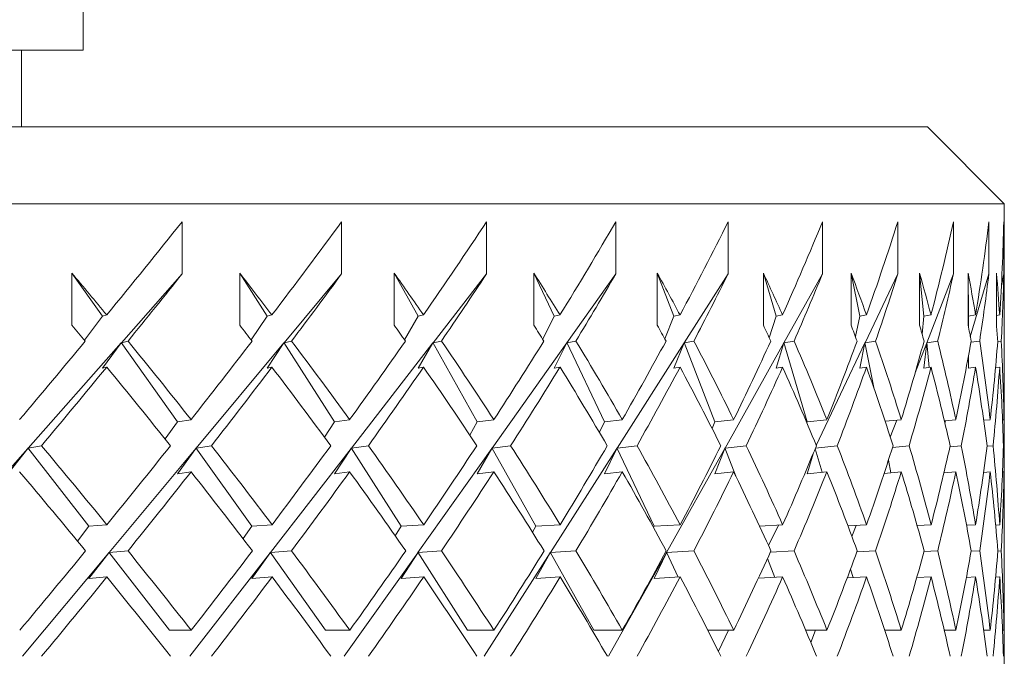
# Model space of a CAD drawing. Header units: inches. Extents: x 1.5 to 14.4, y 0.3 to 10.5.
# Tile 42 of 43: x 13.91 to 14.311, y 6.536 to 6.796. Entities that reach past the tile are written whole.
import ezdxf

# ---------------------------------------------------------------- set-up
doc = ezdxf.new("R2010")
doc.units = ezdxf.units.IN
doc.header["$MEASUREMENT"] = 0

msp = doc.modelspace()

# ---------------------------------------------------------------- linework, layer by layer
at = {"color": 7, "linetype": 'Continuous', "lineweight": 15}
for p, q in [((13.93613, 6.78313), (13.93613, 6.87688)), ((12.93613, 6.78313), (13.93613, 6.78313)), ((13.91113, 6.75188), (13.91113, 6.78313)), ((13.4325, 6.75188), (14.27988, 6.75188)), ((14.31113, 6.72063), (14.27988, 6.75188)), ((14.31113, 6.72063), (13.43237, 6.72063)), ((14.31113, 6.64691), (14.31113, 6.72063)), ((13.97654, 6.71329), (13.97654, 6.69208)), ((14.04139, 6.71329), (14.04139, 6.69208)), ((14.10041, 6.71329), (14.10041, 6.69208)), ((14.15303, 6.71329), (14.15303, 6.69208)), ((14.19876, 6.71329), (14.19876, 6.69208)), ((14.23713, 6.71329), (14.23713, 6.69208)), ((14.26779, 6.71329), (14.26779, 6.69208)), ((14.29045, 6.71329), (14.29045, 6.69208)), ((14.30487, 6.71329), (14.30487, 6.69208)), ((14.31093, 6.71329), (14.31093, 6.69208)), ((13.93162, 6.67112), (13.93162, 6.69233)), ((13.93162, 6.69233), (13.94402, 6.67486)), ((13.97654, 6.69208), (13.95174, 6.66403)), ((13.99992, 6.67112), (13.99992, 6.69233)), ((13.99992, 6.69233), (14.01106, 6.67486)), ((14.04139, 6.69208), (14.018, 6.66403)), ((14.06279, 6.67112), (14.06279, 6.69233)), ((14.06279, 6.69233), (14.07256, 6.67486)), ((14.10041, 6.69208), (14.07865, 6.66403)), ((14.11963, 6.67112), (14.11963, 6.69233)), ((14.11963, 6.69233), (14.12793, 6.67486)), ((14.15303, 6.69208), (14.13311, 6.66403)), ((14.16989, 6.67112), (14.16989, 6.69233)), ((14.16989, 6.69233), (14.17664, 6.67486)), ((14.19876, 6.69208), (14.18087, 6.66403)), ((14.21308, 6.67112), (14.21308, 6.69233)), ((14.21308, 6.69233), (14.21822, 6.67486)), ((14.23713, 6.69208), (14.22145, 6.66403)), ((14.24879, 6.67112), (14.24879, 6.69233)), ((14.24879, 6.69233), (14.25227, 6.67486)), ((14.26779, 6.69208), (14.25446, 6.66403)), ((14.27667, 6.67112), (14.27667, 6.69233)), ((14.27667, 6.69233), (14.27845, 6.67486)), ((14.29045, 6.69208), (14.2796, 6.66403)), ((14.29645, 6.67112), (14.29645, 6.69233)), ((14.29645, 6.69233), (14.29653, 6.67486)), ((14.30487, 6.69208), (14.29731, 6.66641)), ((14.30795, 6.67112), (14.30795, 6.69233)), ((14.31093, 6.69208), (14.30996, 6.68723)), ((13.94402, 6.67486), (13.93671, 6.66502)), ((13.94402, 6.67486), (13.94576, 6.6753)), ((14.01106, 6.67486), (14.00457, 6.66512)), ((14.01106, 6.67486), (14.01303, 6.6753)), ((14.07256, 6.67486), (14.06694, 6.66525)), ((14.07256, 6.67486), (14.07473, 6.6753)), ((14.12793, 6.67486), (14.12324, 6.66541)), ((14.12793, 6.67486), (14.13029, 6.6753)), ((14.17664, 6.67486), (14.17291, 6.66563)), ((14.17664, 6.67486), (14.17916, 6.6753)), ((14.21822, 6.67486), (14.21548, 6.66595)), ((14.21822, 6.67486), (14.22088, 6.6753)), ((14.25227, 6.67486), (14.25052, 6.66648)), ((14.25227, 6.67486), (14.25503, 6.6753)), ((14.27845, 6.67486), (14.27767, 6.66754)), ((14.27845, 6.67486), (14.28131, 6.6753)), ((14.29653, 6.67486), (14.29651, 6.67081)), ((14.29653, 6.67486), (14.29944, 6.6753)), ((14.30926, 6.6753), (14.30795, 6.6751)), ((13.95163, 6.6639), (13.9138, 6.62111)), ((13.94402, 6.65365), (13.95163, 6.6639)), ((13.95163, 6.66415), (13.95174, 6.66403)), ((13.95163, 6.66415), (13.95163, 6.6639)), ((13.95163, 6.66415), (13.97459, 6.63182)), ((13.95444, 6.6647), (13.95174, 6.66403)), ((14.01789, 6.6639), (13.98221, 6.62111)), ((14.01106, 6.65365), (14.01789, 6.6639)), ((14.01789, 6.66415), (14.018, 6.66403)), ((14.01789, 6.66415), (14.01789, 6.6639)), ((14.01789, 6.66415), (14.03851, 6.63182)), ((14.02105, 6.6647), (14.018, 6.66403)), ((14.07855, 6.6639), (14.04536, 6.62111)), ((14.07256, 6.65365), (14.07855, 6.6639)), ((14.07855, 6.66415), (14.07865, 6.66403)), ((14.07855, 6.66415), (14.07855, 6.6639)), ((14.07855, 6.66415), (14.09663, 6.63182)), ((14.08202, 6.6647), (14.07865, 6.66403)), ((14.13302, 6.6639), (14.10264, 6.62111)), ((14.12793, 6.65365), (14.13302, 6.6639)), ((14.13302, 6.66415), (14.13311, 6.66403)), ((14.13302, 6.66415), (14.13302, 6.6639)), ((14.13302, 6.66415), (14.14839, 6.63182)), ((14.13677, 6.6647), (14.13311, 6.66403)), ((14.18078, 6.6639), (14.1535, 6.62111)), ((14.17664, 6.65365), (14.18078, 6.6639)), ((14.18078, 6.66415), (14.18087, 6.66403)), ((14.18078, 6.66415), (14.18078, 6.6639)), ((14.18078, 6.66415), (14.19329, 6.63182)), ((14.18477, 6.6647), (14.18087, 6.66403)), ((14.22137, 6.6639), (14.19745, 6.62111)), ((14.21822, 6.65365), (14.22137, 6.6639)), ((14.22137, 6.66415), (14.22145, 6.66403)), ((14.22137, 6.66415), (14.22137, 6.6639)), ((14.22137, 6.66415), (14.23089, 6.63182)), ((14.22556, 6.6647), (14.22145, 6.66403)), ((14.2544, 6.6639), (14.23459, 6.6222)), ((14.25227, 6.65365), (14.2544, 6.6639)), ((14.2544, 6.66415), (14.25446, 6.66403)), ((14.2544, 6.66415), (14.2544, 6.6639)), ((14.2544, 6.66415), (14.25821, 6.64505)), ((14.25875, 6.6647), (14.25446, 6.66403)), ((14.27955, 6.6639), (14.27487, 6.65179)), ((14.27845, 6.65365), (14.27955, 6.6639)), ((14.27955, 6.66415), (14.2796, 6.66403)), ((14.27955, 6.66415), (14.27955, 6.6639)), ((14.27955, 6.66415), (14.28059, 6.65397)), ((14.28402, 6.6647), (14.2796, 6.66403)), ((14.30112, 6.6647), (14.29754, 6.66417)), ((14.30848, 6.66449), (14.30989, 6.6647)), ((14.29653, 6.65365), (14.29655, 6.65868)), ((14.2966, 6.65893), (14.29662, 6.65366)), ((13.94402, 6.65365), (13.94576, 6.65408)), ((14.01106, 6.65365), (14.01303, 6.65408)), ((14.07256, 6.65365), (14.07473, 6.65408)), ((14.12793, 6.65365), (14.13029, 6.65408)), ((14.17664, 6.65365), (14.17916, 6.65408)), ((14.21822, 6.65365), (14.22088, 6.65408)), ((14.25227, 6.65365), (14.25503, 6.65408)), ((14.27845, 6.65365), (14.28131, 6.65408)), ((14.29653, 6.65365), (14.29944, 6.65408)), ((14.30926, 6.65408), (14.30757, 6.65384)), ((13.97459, 6.63182), (13.96951, 6.62481)), ((13.97459, 6.63182), (13.9801, 6.63267)), ((14.03851, 6.63182), (14.03441, 6.62551)), ((14.03851, 6.63182), (14.04466, 6.63267)), ((14.09663, 6.63182), (14.09353, 6.62639)), ((14.09663, 6.63182), (14.10336, 6.63267)), ((14.14839, 6.63182), (14.1463, 6.62752)), ((14.14839, 6.63182), (14.15563, 6.63267)), ((14.19329, 6.63182), (14.1922, 6.62907)), ((14.19329, 6.63182), (14.20097, 6.63267)), ((14.23089, 6.63182), (14.23076, 6.63137)), ((14.23089, 6.63182), (14.23895, 6.63267)), ((14.26263, 6.632), (14.26919, 6.63267)), ((14.26741, 6.63249), (14.26473, 6.62558)), ((14.28676, 6.63221), (14.29142, 6.63267)), ((14.28726, 6.63226), (14.28698, 6.63129)), ((14.30274, 6.63241), (14.3054, 6.63267)), ((14.31102, 6.63267), (14.31041, 6.63262)), ((14.31113, 6.61845), (14.31113, 6.6257)), ((13.91369, 6.62124), (13.9138, 6.62111)), ((13.91369, 6.62124), (13.91369, 6.62098)), ((13.91369, 6.62124), (13.93851, 6.58924)), ((13.91923, 6.62207), (13.9138, 6.62111)), ((13.9821, 6.62124), (13.98221, 6.62111)), ((13.9821, 6.62124), (13.9821, 6.62098)), ((13.9821, 6.62124), (14.00483, 6.58924)), ((13.98841, 6.62207), (13.98221, 6.62111)), ((14.04526, 6.62124), (14.04536, 6.62111)), ((14.04526, 6.62124), (14.04526, 6.62098)), ((14.04526, 6.62124), (14.06566, 6.58924)), ((14.05227, 6.62207), (14.04536, 6.62111)), ((14.10255, 6.62124), (14.10264, 6.62111)), ((14.10255, 6.62124), (14.10255, 6.62098)), ((14.10255, 6.62124), (14.12044, 6.58924)), ((14.1102, 6.62207), (14.10264, 6.62111)), ((14.15342, 6.62124), (14.1535, 6.62111)), ((14.15342, 6.62124), (14.15342, 6.62098)), ((14.15342, 6.62124), (14.16862, 6.58924)), ((14.16164, 6.62207), (14.1535, 6.62111)), ((14.19738, 6.62124), (14.19745, 6.62111)), ((14.19738, 6.62124), (14.19738, 6.62098)), ((14.19738, 6.62124), (14.20187, 6.60961)), ((14.20609, 6.62207), (14.19745, 6.62111)), ((14.24313, 6.62207), (14.23427, 6.62113)), ((14.27239, 6.62207), (14.26566, 6.62138)), ((14.2936, 6.62207), (14.28901, 6.62161)), ((14.30656, 6.62207), (14.30409, 6.62183)), ((14.31078, 6.62204), (14.31113, 6.62207)), ((13.91369, 6.62098), (13.87623, 6.57861)), ((13.90548, 6.61061), (13.91369, 6.62098)), ((13.9821, 6.62098), (13.94677, 6.57861)), ((13.97459, 6.61061), (13.9821, 6.62098)), ((14.04526, 6.62098), (14.01239, 6.57861)), ((14.03851, 6.61061), (14.04526, 6.62098)), ((14.10255, 6.62098), (14.07245, 6.57861)), ((14.09663, 6.61061), (14.10255, 6.62098)), ((14.15342, 6.62098), (14.12639, 6.57861)), ((14.14839, 6.61061), (14.15342, 6.62098)), ((14.19738, 6.62098), (14.17368, 6.57861)), ((14.19329, 6.61061), (14.19738, 6.62098)), ((14.23089, 6.61061), (14.23347, 6.61917)), ((14.23414, 6.6208), (14.23695, 6.61125)), ((14.26397, 6.61614), (14.26499, 6.61103)), ((13.97459, 6.61061), (13.9801, 6.61146)), ((14.03851, 6.61061), (14.04466, 6.61146)), ((14.09663, 6.61061), (14.10336, 6.61146)), ((14.14839, 6.61061), (14.15563, 6.61146)), ((14.19329, 6.61061), (14.20097, 6.61146)), ((14.23089, 6.61061), (14.23895, 6.61146)), ((14.2622, 6.61074), (14.26919, 6.61146)), ((14.28656, 6.61098), (14.29142, 6.61146)), ((14.30268, 6.61119), (14.3054, 6.61146)), ((14.31102, 6.61146), (14.31041, 6.6114)), ((14.31113, 6.56116), (14.31113, 6.59724)), ((13.93851, 6.58924), (13.93386, 6.58326)), ((13.93851, 6.58924), (13.94585, 6.58985)), ((14.00483, 6.58924), (14.00125, 6.58423)), ((14.00483, 6.58924), (14.0131, 6.58985)), ((14.06566, 6.58924), (14.0632, 6.5854)), ((14.06566, 6.58924), (14.0748, 6.58985)), ((14.12044, 6.58924), (14.11909, 6.58684)), ((14.12044, 6.58924), (14.13035, 6.58985)), ((14.16862, 6.58924), (14.16838, 6.58873)), ((14.16862, 6.58924), (14.17921, 6.58985)), ((14.21152, 6.58934), (14.22092, 6.58985)), ((14.21917, 6.58975), (14.21519, 6.58138)), ((14.24749, 6.58945), (14.25507, 6.58985)), ((14.25083, 6.58963), (14.2491, 6.58514)), ((14.27566, 6.58956), (14.28133, 6.58985)), ((14.29577, 6.58966), (14.29946, 6.58985)), ((14.30762, 6.58977), (14.30926, 6.58985)), ((13.94666, 6.57848), (13.9115, 6.53631)), ((13.93851, 6.56803), (13.94666, 6.57848)), ((13.94666, 6.57873), (13.94677, 6.57861)), ((13.94666, 6.57873), (13.94666, 6.57848)), ((13.94666, 6.57873), (13.97135, 6.54692)), ((13.95444, 6.57924), (13.94677, 6.57861)), ((14.01229, 6.57848), (13.97957, 6.53631)), ((14.00483, 6.56803), (14.01229, 6.57848)), ((14.01229, 6.57873), (14.01239, 6.57861)), ((14.01229, 6.57873), (14.01229, 6.57848)), ((14.01229, 6.57873), (14.03488, 6.54692)), ((14.02104, 6.57924), (14.01239, 6.57861)), ((14.07236, 6.57848), (14.04241, 6.53631)), ((14.06566, 6.56803), (14.07236, 6.57848)), ((14.07236, 6.57873), (14.07245, 6.57861)), ((14.07236, 6.57873), (14.07236, 6.57848)), ((14.07236, 6.57873), (14.09265, 6.54692)), ((14.08201, 6.57924), (14.07245, 6.57861)), ((14.12631, 6.57848), (14.09942, 6.53631)), ((14.12044, 6.56803), (14.12631, 6.57848)), ((14.12631, 6.57873), (14.12639, 6.57861)), ((14.12631, 6.57873), (14.12631, 6.57848)), ((14.12631, 6.57873), (14.1441, 6.54692)), ((14.13676, 6.57924), (14.12639, 6.57861)), ((14.17361, 6.57848), (14.15003, 6.53631)), ((14.16862, 6.56803), (14.17361, 6.57848)), ((14.17361, 6.57873), (14.17368, 6.57861)), ((14.17361, 6.57873), (14.17361, 6.57848)), ((14.17361, 6.57873), (14.17843, 6.56859)), ((14.18477, 6.57924), (14.17368, 6.57861)), ((14.22556, 6.57924), (14.21594, 6.57872)), ((14.25875, 6.57924), (14.25113, 6.57885)), ((14.28402, 6.57924), (14.27845, 6.57896)), ((14.30112, 6.57924), (14.29763, 6.57907)), ((14.30989, 6.57924), (14.3085, 6.57918)), ((14.21479, 6.5762), (14.21778, 6.56846)), ((14.24855, 6.57184), (14.24958, 6.56835)), ((13.93851, 6.56803), (13.94585, 6.56863)), ((14.00483, 6.56803), (14.0131, 6.56863)), ((14.06566, 6.56803), (14.0748, 6.56863)), ((14.12044, 6.56803), (14.13035, 6.56863)), ((14.16862, 6.56803), (14.17921, 6.56863)), ((14.21106, 6.5681), (14.22092, 6.56863)), ((14.2472, 6.56822), (14.25507, 6.56863)), ((14.27551, 6.56834), (14.28133, 6.56863)), ((14.29571, 6.56845), (14.29946, 6.56863)), ((14.30761, 6.56855), (14.30926, 6.56863)), ((13.97135, 6.54692), (13.98014, 6.54692)), ((14.03488, 6.54692), (14.0447, 6.54692)), ((14.09265, 6.54692), (14.10339, 6.54692)), ((14.1441, 6.54692), (14.15566, 6.54692)), ((14.19047, 6.54692), (14.201, 6.54692)), ((14.19881, 6.54692), (14.19476, 6.53838)), ((14.23029, 6.54692), (14.23897, 6.54692)), ((14.23432, 6.54692), (14.23238, 6.54191)), ((14.26248, 6.54692), (14.26921, 6.54692)), ((14.2867, 6.54692), (14.29143, 6.54692)), ((14.30273, 6.54692), (14.30541, 6.54692)), ((14.31041, 6.54692), (14.31102, 6.54692)), ((14.31113, 6.53267), (14.31113, 6.53995))]:
    msp.add_line(p, q, dxfattribs=at)
for centre, major_axis, ratio, start_param, end_param in [((13.43613, 6.5574), (0.84923, 0.84923), 0.248201, 5.090827, 5.134798), ((13.43613, 6.5574), (0.83787, 0.83787), 0.300998, 5.139914, 5.183886), ((13.43613, 6.5574), (0.82448, 0.82448), 0.355379, 5.189001, 5.232973), ((13.43613, 6.5574), (0.80911, 0.80911), 0.411694, 5.238089, 5.28206), ((13.43613, 6.5574), (0.79179, 0.79179), 0.470333, 5.287176, 5.331148), ((13.43613, 6.5574), (0.77257, 0.77257), 0.531747, 5.336264, 5.380235), ((13.43613, 6.5574), (0.75148, 0.75148), 0.596455, 5.385351, 5.429322), ((13.43613, 6.5574), (0.72858, 0.72858), 0.665069, 5.434438, 5.47841), ((13.43613, 6.5574), (0.70393, 0.70393), 0.738319, 5.483526, 5.527497), ((13.43613, 6.5574), (0.67758, 0.67758), 0.817083, 5.532613, 5.576585), ((13.43613, 6.53644), (0.80911, -0.80911), 0.411694, 1.339621, 1.359375), ((13.43613, 6.53618), (0.84923, 0.84923), 0.248201, 5.103081, 5.134798), ((13.43613, 6.53644), (0.79179, -0.79179), 0.470333, 1.290533, 1.310287), ((13.43613, 6.53618), (0.83787, 0.83787), 0.300998, 5.152169, 5.183886), ((13.43613, 6.53644), (0.77257, -0.77257), 0.531747, 1.241446, 1.2612), ((13.43613, 6.53618), (0.82448, 0.82448), 0.355379, 5.201256, 5.232973), ((13.43613, 6.53644), (0.75148, -0.75148), 0.596455, 1.192359, 1.212112), ((13.43613, 6.53618), (0.80911, 0.80911), 0.411694, 5.250344, 5.28206), ((13.43613, 6.53644), (0.72858, -0.72858), 0.665069, 1.143271, 1.163025), ((13.43613, 6.53618), (0.79179, 0.79179), 0.470333, 5.299431, 5.331148), ((13.43613, 6.53644), (0.70393, -0.70393), 0.738319, 1.094184, 1.113938), ((13.43613, 6.53618), (0.77257, 0.77257), 0.531747, 5.348518, 5.380235), ((13.43613, 6.53644), (0.67758, -0.67758), 0.817083, 1.045096, 1.06485), ((13.43613, 6.53618), (0.75148, 0.75148), 0.596455, 5.397606, 5.429322), ((13.43613, 6.53644), (0.6496, -0.6496), 0.902434, 0.996009, 1.015763), ((13.43613, 6.53618), (0.72858, 0.72858), 0.665069, 5.446693, 5.47841), ((13.43613, 6.53644), (0.62005, -0.62005), 0.995704, 0.946922, 0.966676), ((13.43613, 6.53618), (0.70393, 0.70393), 0.738319, 5.495781, 5.527497), ((13.43613, 6.53644), (0.64707, 0.64707), 0.910276, 5.610223, 5.629977), ((13.43613, 6.53618), (0.67758, 0.67758), 0.817083, 5.544868, 5.576585), ((13.43613, 6.51522), (0.80911, -0.80911), 0.411694, 1.351877, 1.359375), ((13.43613, 6.51522), (0.79179, -0.79179), 0.470333, 1.30279, 1.310287), ((13.43613, 6.51522), (0.77257, -0.77257), 0.531747, 1.253703, 1.2612), ((13.43613, 6.51522), (0.75148, -0.75148), 0.596455, 1.204615, 1.212112), ((13.43613, 6.51522), (0.72858, -0.72858), 0.665069, 1.155528, 1.163025), ((13.43613, 6.51522), (0.70393, -0.70393), 0.738319, 1.10644, 1.113938), ((13.43613, 6.51522), (0.67758, -0.67758), 0.817083, 1.057353, 1.06485), ((13.43613, 6.51522), (0.6496, -0.6496), 0.902434, 1.008266, 1.015763), ((13.43613, 6.51522), (0.62005, -0.62005), 0.995704, 0.959178, 0.966676), ((13.43613, 6.51522), (0.64707, 0.64707), 0.910276, 5.62248, 5.629977), ((13.43613, 6.5574), (0.84923, 0.84923), 0.248201, 5.041812, 5.07857), ((13.43613, 6.53644), (0.80911, -0.80911), 0.411694, 1.29046, 1.327366), ((13.43613, 6.5574), (0.83787, 0.83787), 0.300998, 5.0909, 5.127657), ((13.43613, 6.53644), (0.79179, -0.79179), 0.470333, 1.241373, 1.278279), ((13.43613, 6.5574), (0.82448, 0.82448), 0.355379, 5.139987, 5.176745), ((13.43613, 6.53644), (0.77257, -0.77257), 0.531747, 1.192286, 1.229191), ((13.43613, 6.5574), (0.80911, 0.80911), 0.411694, 5.189075, 5.225832), ((13.43613, 6.53644), (0.75148, -0.75148), 0.596455, 1.143198, 1.180104), ((13.43613, 6.5574), (0.79179, 0.79179), 0.470333, 5.238162, 5.27492), ((13.43613, 6.53644), (0.72858, -0.72858), 0.665069, 1.094111, 1.131016), ((13.43613, 6.5574), (0.77257, 0.77257), 0.531747, 5.287249, 5.324007), ((13.43613, 6.53644), (0.70393, -0.70393), 0.738319, 1.045023, 1.081929), ((13.43613, 6.5574), (0.75148, 0.75148), 0.596455, 5.336337, 5.373094), ((13.43613, 6.53644), (0.67758, -0.67758), 0.817083, 0.995936, 1.032842), ((13.43613, 6.5574), (0.72858, 0.72858), 0.665069, 5.385424, 5.422182), ((13.43613, 6.53644), (0.6496, -0.6496), 0.902434, 0.946849, 0.983754), ((13.43613, 6.5574), (0.70393, 0.70393), 0.738319, 5.434511, 5.471269), ((13.43613, 6.53644), (0.62005, -0.62005), 0.995704, 0.897761, 0.934667), ((13.43613, 6.5574), (0.67758, 0.67758), 0.817083, 5.483599, 5.520357), ((13.43613, 6.53644), (0.64707, 0.64707), 0.910276, 5.561063, 5.597969), ((13.43613, 6.53618), (0.84923, 0.84923), 0.248201, 5.053993, 5.090827), ((13.43613, 6.51522), (0.80911, -0.80911), 0.411694, 1.302643, 1.339621), ((13.43613, 6.53618), (0.83787, 0.83787), 0.300998, 5.103081, 5.139914), ((13.43613, 6.51522), (0.79179, -0.79179), 0.470333, 1.253555, 1.290533), ((13.43613, 6.53618), (0.82448, 0.82448), 0.355379, 5.152168, 5.189001), ((13.43613, 6.51522), (0.77257, -0.77257), 0.531747, 1.204468, 1.241446), ((13.43613, 6.53618), (0.80911, 0.80911), 0.411694, 5.201255, 5.238089), ((13.43613, 6.51522), (0.75148, -0.75148), 0.596455, 1.155381, 1.192359), ((13.43613, 6.53618), (0.79179, 0.79179), 0.470333, 5.250343, 5.287176), ((13.43613, 6.51522), (0.72858, -0.72858), 0.665069, 1.106293, 1.143271), ((13.43613, 6.53618), (0.77257, 0.77257), 0.531747, 5.29943, 5.336264), ((13.43613, 6.51522), (0.70393, -0.70393), 0.738319, 1.057206, 1.094184), ((13.43613, 6.53618), (0.75148, 0.75148), 0.596455, 5.348517, 5.385351), ((13.43613, 6.51522), (0.67758, -0.67758), 0.817083, 1.008119, 1.045096), ((13.43613, 6.53618), (0.72858, 0.72858), 0.665069, 5.397605, 5.434438), ((13.43613, 6.51522), (0.6496, -0.6496), 0.902434, 0.959031, 0.996009), ((13.43613, 6.53618), (0.70393, 0.70393), 0.738319, 5.446692, 5.483526), ((13.43613, 6.51522), (0.62005, -0.62005), 0.995704, 0.909944, 0.946922), ((13.43613, 6.53618), (0.67758, 0.67758), 0.817083, 5.49578, 5.532613), ((13.43613, 6.51522), (0.64707, 0.64707), 0.910276, 5.573245, 5.610223), ((13.43613, 6.5574), (0.6496, 0.6496), 0.902434, 5.532686, 5.549027), ((13.43613, 6.53618), (0.6496, 0.6496), 0.902434, 5.544867, 5.561213), ((13.43613, 6.53644), (0.82448, -0.82448), 0.355379, 1.290417, 1.327367), ((13.43613, 6.5574), (0.83787, 0.83787), 0.300998, 5.041856, 5.078717), ((13.43613, 6.53644), (0.80911, -0.80911), 0.411694, 1.241329, 1.27828), ((13.43613, 6.5574), (0.82448, 0.82448), 0.355379, 5.090943, 5.127805), ((13.43613, 6.53644), (0.79179, -0.79179), 0.470333, 1.192242, 1.229192), ((13.43613, 6.5574), (0.80911, 0.80911), 0.411694, 5.140031, 5.176892), ((13.43613, 6.53644), (0.77257, -0.77257), 0.531747, 1.143155, 1.180105), ((13.43613, 6.5574), (0.79179, 0.79179), 0.470333, 5.189118, 5.225979), ((13.43613, 6.53644), (0.75148, -0.75148), 0.596455, 1.094067, 1.131017), ((13.43613, 6.5574), (0.77257, 0.77257), 0.531747, 5.238205, 5.275067), ((13.43613, 6.53644), (0.72858, -0.72858), 0.665069, 1.04498, 1.08193), ((13.43613, 6.5574), (0.75148, 0.75148), 0.596455, 5.287293, 5.324154), ((13.43613, 6.53644), (0.70393, -0.70393), 0.738319, 0.995892, 1.032843), ((13.43613, 6.5574), (0.72858, 0.72858), 0.665069, 5.33638, 5.373242), ((13.43613, 6.53644), (0.67758, -0.67758), 0.817083, 0.946805, 0.983755), ((13.43613, 6.5574), (0.70393, 0.70393), 0.738319, 5.385468, 5.422329), ((13.43613, 6.53644), (0.6496, -0.6496), 0.902434, 0.897718, 0.934668), ((13.43613, 6.5574), (0.67758, 0.67758), 0.817083, 5.434555, 5.471416), ((13.43613, 6.53644), (0.62005, -0.62005), 0.995704, 0.84863, 0.88558), ((13.43613, 6.5574), (0.6496, 0.6496), 0.902434, 5.483642, 5.520504), ((13.43613, 6.53644), (0.64707, 0.64707), 0.910276, 5.532546, 5.548882), ((13.43613, 6.51522), (0.82448, -0.82448), 0.355379, 1.302555, 1.339548), ((13.43613, 6.53618), (0.83787, 0.83787), 0.300998, 5.053993, 5.0909), ((13.43613, 6.51522), (0.80911, -0.80911), 0.411694, 1.253468, 1.29046), ((13.43613, 6.53618), (0.82448, 0.82448), 0.355379, 5.10308, 5.139987), ((13.43613, 6.51522), (0.79179, -0.79179), 0.470333, 1.204381, 1.241373), ((13.43613, 6.53618), (0.80911, 0.80911), 0.411694, 5.152167, 5.189075), ((13.43613, 6.51522), (0.77257, -0.77257), 0.531747, 1.155293, 1.192286), ((13.43613, 6.53618), (0.79179, 0.79179), 0.470333, 5.201255, 5.238162), ((13.43613, 6.51522), (0.75148, -0.75148), 0.596455, 1.106206, 1.143198), ((13.43613, 6.53618), (0.77257, 0.77257), 0.531747, 5.250342, 5.287249), ((13.43613, 6.51522), (0.72858, -0.72858), 0.665069, 1.057118, 1.094111), ((13.43613, 6.53618), (0.75148, 0.75148), 0.596455, 5.29943, 5.336337), ((13.43613, 6.51522), (0.70393, -0.70393), 0.738319, 1.008031, 1.045023), ((13.43613, 6.53618), (0.72858, 0.72858), 0.665069, 5.348517, 5.385424), ((13.43613, 6.51522), (0.67758, -0.67758), 0.817083, 0.958944, 0.995936), ((13.43613, 6.53618), (0.70393, 0.70393), 0.738319, 5.397604, 5.434511), ((13.43613, 6.51522), (0.6496, -0.6496), 0.902434, 0.909856, 0.946849), ((13.43613, 6.53618), (0.67758, 0.67758), 0.817083, 5.446692, 5.483599), ((13.43613, 6.51522), (0.62005, -0.62005), 0.995704, 0.860769, 0.897761), ((13.43613, 6.53618), (0.6496, 0.6496), 0.902434, 5.495779, 5.532686), ((13.43613, 6.51522), (0.64707, 0.64707), 0.910276, 5.544722, 5.561063), ((13.43613, 6.5574), (0.83787, 0.83787), 0.300998, 4.992783, 5.029717), ((13.43613, 6.53644), (0.82448, -0.82448), 0.355379, 1.241315, 1.27828), ((13.43613, 6.5574), (0.82448, 0.82448), 0.355379, 5.04187, 5.078805), ((13.43613, 6.53644), (0.80911, -0.80911), 0.411694, 1.192228, 1.229193), ((13.43613, 6.5574), (0.80911, 0.80911), 0.411694, 5.090958, 5.127892), ((13.43613, 6.53644), (0.79179, -0.79179), 0.470333, 1.14314, 1.180105), ((13.43613, 6.5574), (0.79179, 0.79179), 0.470333, 5.140045, 5.17698), ((13.43613, 6.53644), (0.77257, -0.77257), 0.531747, 1.094053, 1.131018), ((13.43613, 6.5574), (0.77257, 0.77257), 0.531747, 5.189133, 5.226067), ((13.43613, 6.53644), (0.75148, -0.75148), 0.596455, 1.044965, 1.081931), ((13.43613, 6.5574), (0.75148, 0.75148), 0.596455, 5.23822, 5.275154), ((13.43613, 6.53644), (0.72858, -0.72858), 0.665069, 0.995878, 1.032843), ((13.43613, 6.5574), (0.72858, 0.72858), 0.665069, 5.287307, 5.324242), ((13.43613, 6.53644), (0.70393, -0.70393), 0.738319, 0.946791, 0.983756), ((13.43613, 6.5574), (0.70393, 0.70393), 0.738319, 5.336395, 5.373329), ((13.43613, 6.53644), (0.67758, -0.67758), 0.817083, 0.897703, 0.934668), ((13.43613, 6.5574), (0.67758, 0.67758), 0.817083, 5.385482, 5.422416), ((13.43613, 6.53644), (0.6496, -0.6496), 0.902434, 0.848616, 0.885581), ((13.43613, 6.5574), (0.6496, 0.6496), 0.902434, 5.434569, 5.471504), ((13.43613, 6.53644), (0.62005, -0.62005), 0.995704, 0.799528, 0.836494), ((13.43613, 6.53618), (0.83787, 0.83787), 0.300998, 5.004905, 5.041856), ((13.43613, 6.51522), (0.82448, -0.82448), 0.355379, 1.253439, 1.290417), ((13.43613, 6.53618), (0.82448, 0.82448), 0.355379, 5.053992, 5.090943), ((13.43613, 6.51522), (0.80911, -0.80911), 0.411694, 1.204351, 1.241329), ((13.43613, 6.53618), (0.80911, 0.80911), 0.411694, 5.10308, 5.140031), ((13.43613, 6.51522), (0.79179, -0.79179), 0.470333, 1.155264, 1.192242), ((13.43613, 6.53618), (0.79179, 0.79179), 0.470333, 5.152167, 5.189118), ((13.43613, 6.51522), (0.77257, -0.77257), 0.531747, 1.106177, 1.143155), ((13.43613, 6.53618), (0.77257, 0.77257), 0.531747, 5.201255, 5.238205), ((13.43613, 6.51522), (0.75148, -0.75148), 0.596455, 1.057089, 1.094067), ((13.43613, 6.53618), (0.75148, 0.75148), 0.596455, 5.250342, 5.287293), ((13.43613, 6.51522), (0.72858, -0.72858), 0.665069, 1.008002, 1.04498), ((13.43613, 6.53618), (0.72858, 0.72858), 0.665069, 5.299429, 5.33638), ((13.43613, 6.51522), (0.70393, -0.70393), 0.738319, 0.958915, 0.995892), ((13.43613, 6.53618), (0.70393, 0.70393), 0.738319, 5.348517, 5.385468), ((13.43613, 6.51522), (0.67758, -0.67758), 0.817083, 0.909827, 0.946805), ((13.43613, 6.53618), (0.67758, 0.67758), 0.817083, 5.397604, 5.434555), ((13.43613, 6.51522), (0.6496, -0.6496), 0.902434, 0.86074, 0.897718), ((13.43613, 6.53618), (0.6496, 0.6496), 0.902434, 5.446692, 5.483642), ((13.43613, 6.51522), (0.62005, -0.62005), 0.995704, 0.811652, 0.84863), ((13.43613, 6.5574), (0.62005, 0.62005), 0.995704, 5.483657, 5.49994), ((13.43613, 6.53618), (0.62005, 0.62005), 0.995704, 5.495779, 5.512062)]:
    msp.add_ellipse(centre, major_axis=major_axis, ratio=ratio, start_param=start_param, end_param=end_param, dxfattribs=at)

doc.saveas('drawing.dxf')
